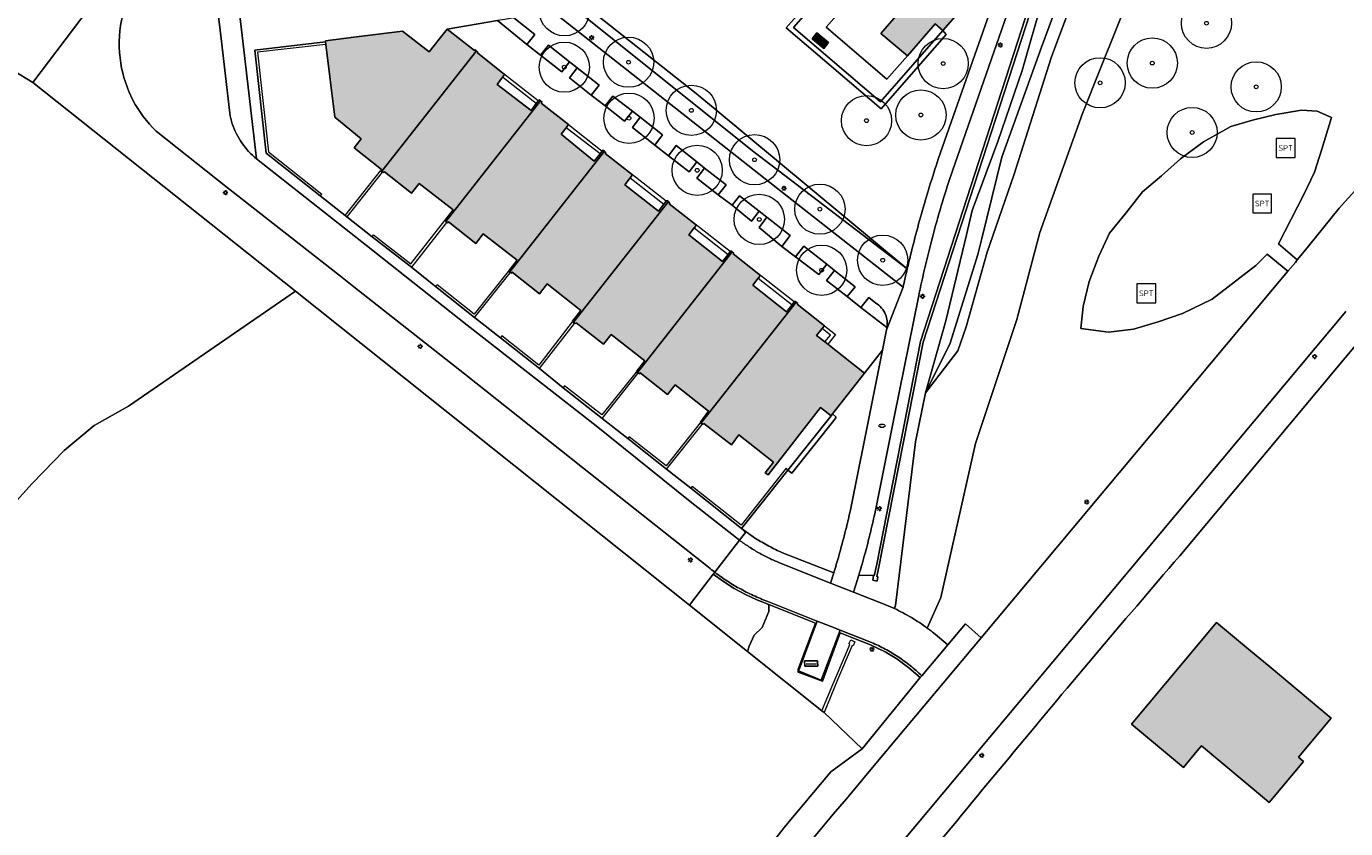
# Model space of a CAD drawing. Header units: metres. Extents: x 187482 to 189800, y 333582 to 335019.
# Tile 152 of 256: x 188946 to 189077, y 333700 to 333780. Entities that reach past the tile are written whole.
import ezdxf
from ezdxf.enums import TextEntityAlignment as Align

# ---------------------------------------------------------------- set-up
doc = ezdxf.new("R2010")
doc.units = ezdxf.units.M
doc.layers.get('0').update_dxf_attribs({"color": 252, "lineweight": 18})
for name, color, linetype, lineweight in [('B-WE-GR-BEPLANTING_CULTUUR_BODEMBEDEKKER-GV', 252, 'Continuous', 18), ('B-WE-GR-BEPLANTING_CULTUUR_BOSPLANTSOEN-GV', 252, 'Continuous', 18), ('B-WE-GR-BEPLANTING_CULTUUR_HEESTERS-GV', 252, 'Continuous', 18), ('B-WE-GR-BOOM-S', 252, 'Continuous', 18), ('B-WE-GR-BOS_LOOF-GV', 252, 'Continuous', 18), ('B-WE-IE-MEUBILAIR-S', 252, 'Continuous', 18), ('B-WE-IE-MEUBILAIR_WEGMEUBILAIR-S', 252, 'Continuous', 18), ('B-WE-IE-TERREINAFSCHEIDING_KUNSTMATIG_HEKWERK-G', 252, 'IE-TERREINAFSCHEIDING_KUNSTMATIG-SO', 18), ('B-WE-IE-TERREINAFSCHEIDING_KUNSTMATIG_MUUR-G', 252, 'IE-TERREINAFSCHEIDING_KUNSTMATIG-SO', 18), ('B-WE-IE-TERREINAFSCHEIDING_KUNSTMATIG_MUUR-GV', 252, 'Continuous', 18), ('B-WE-OG-BEBOUWING-GV', 252, 'Continuous', 18), ('B-WE-OG-TERREIN_BEGROEID-GV', 252, 'Continuous', 18), ('B-WE-OG-TERREIN_ERF-GV', 252, 'Continuous', 18), ('B-WE-VH-GESLOTENVERHARDING_ASFALT-GV', 252, 'Continuous', 18), ('B-WE-VH-HALFVERHARDING-GV', 252, 'Continuous', 18), ('B-WE-VH-OPENVERHARDING_BETONSTRAATSTEEN-GV', 252, 'Continuous', 18), ('B-WE-VH-OPENVERHARDING_SIERBESTRATING-GV', 252, 'Continuous', 18), ('B-WE-VH-OPENVERHARDING_STRAATBAKSTEEN-GV', 252, 'Continuous', 18), ('B-WE-VH-OPENVERHARDING_TEGEL-GV', 252, 'Continuous', 18)]:
    doc.layers.add(name, color=color, linetype=linetype, lineweight=lineweight)
doc.layers.add('B-WE-OG-BEBOUWING-V', color=7, linetype='Continuous', lineweight=18, true_color=0xf0f0f0)
doc.styles.add('NLCS-ISO', font='NLCS-ISO.ttf')
doc.linetypes.add('IE-TERREINAFSCHEIDING_KUNSTMATIG-SO', pattern='A,4,[82,NLCS.SHX,S=0.75,R=90,X=0,Y=0],4,-2', length=10)

# ---------------------------------------------------------------- blocks, each defined once
blk = doc.blocks.new('SIE-MEUBILAIR_PAAL_LICHTMAST-SO')
for points in [[(-0.62, 0), (-1, 0)], [(-0.71, 0.71), (-0.44, 0.44)], [(0, 1), (0, 0.62)], [(0.44, 0.44), (0.71, 0.71)], [(1, 0), (0.62, 0)], [(-0.71, -0.71), (-0.44, -0.44)], [(0, -0.62), (0, -1)], [(0.44, -0.44), (0.71, -0.71)]]:
    blk.add_lwpolyline(points)
blk.add_circle((0, 0), 0.5)
blk = doc.blocks.new('SIE-MEUBILAIR_PUT_BRANDKRAAN-SO')
blk.add_ellipse((0, 0), major_axis=(1.25, 0), ratio=0.54)
at = {"style": 'NLCS-ISO'}
blk.add_text('bk', height=0.75, dxfattribs=at).set_placement((0.03, 0), align=Align.MIDDLE_CENTER)
blk = doc.blocks.new('SIE-WEG_SPEELTOESTEL-SO')
at = {"flags": 128}
blk.add_lwpolyline([(-3.75, -3.75), (3.75, -3.75), (3.75, 3.75), (-3.75, 3.75)], close=True, dxfattribs=at)
at = {"style": 'NLCS-ISO'}
blk.add_text('SPT', height=2.25, dxfattribs=at).set_placement((0, 0), align=Align.MIDDLE_CENTER)
blk = doc.blocks.new('SGR-BOOM_GBKN-SO')
at = {"color": 0, "linetype": 'ByBlock', "lineweight": 18}
for radius in [2, 0.15]:
    blk.add_circle((0, 0), radius, dxfattribs=at)

msp = doc.modelspace()

# ---------------------------------------------------------------- hatches: boundary and pattern name
at = {"layer": 'B-WE-OG-BEBOUWING-V'}
h = msp.add_hatch(color=256, dxfattribs=at)
h.dxf.hatch_style = 1
h.paths.add_polyline_path([(189036.942, 333779.212), (189042.499, 333785.566), (189038.379, 333789.117), (189038.305, 333789.033), (189038.047, 333788.74), (189032.858, 333782.843), (189032.793, 333782.769), (189033.548, 333782.128), (189030.78, 333778.923), (189033.409, 333776.677), (189036.187, 333779.853)], flags=17)
h = msp.add_hatch(color=256, dxfattribs=at)
h.dxf.hatch_style = 1
h.paths.add_polyline_path([(188981.1, 333765.208), (188990.507, 333777.194), (188990.378, 333777.306), (188990.306, 333777.223), (188987.583, 333779.344), (188986.797, 333778.346), (188985.811, 333777.093), (188983.166, 333779.147), (188978.307, 333778.544), (188975.479, 333778.187), (188975.494, 333778.068), (188975.525, 333777.821), (188976.42, 333770.586), (188979.033, 333768.425), (188978.353, 333767.516), (188981.072, 333765.376), (188981.001, 333765.286)], flags=17)
h = msp.add_hatch(color=256, dxfattribs=at)
h.dxf.hatch_style = 1
h.paths.add_polyline_path([(189025.556, 333778.008), (189024.399, 333778.989), (189023.921, 333778.374), (189025.088, 333777.397)], flags=17)
h = msp.add_hatch(color=256, dxfattribs=at)
h.dxf.hatch_style = 1
h.paths.add_polyline_path([(188996.671, 333772.214), (188996.459, 333771.923), (188995.953, 333771.228), (188992.56, 333773.82), (188993.106, 333774.57), (188993.301, 333774.838), (188990.608, 333776.974), (188990.666, 333777.056), (188990.507, 333777.194), (188981.1, 333765.208), (188981.282, 333765.065), (188981.35, 333765.147), (188984.063, 333763.01), (188984.819, 333763.988), (188988.204, 333761.348), (188987.375, 333760.278), (188987.468, 333760.205), (188996.881, 333772.199), (188996.742, 333772.312)], flags=17)
h = msp.add_hatch(color=256, dxfattribs=at)
h.dxf.hatch_style = 1
h.paths.add_polyline_path([(188993.832, 333755.192), (189003.249, 333767.179), (189003.106, 333767.294), (189003.035, 333767.205), (189002.822, 333766.938), (189002.237, 333766.206), (188998.94, 333768.899), (188999.429, 333769.511), (188999.692, 333769.841), (188996.971, 333771.984), (188997.038, 333772.072), (188996.881, 333772.199), (188987.468, 333760.205), (188987.649, 333760.065), (188987.717, 333760.147), (188990.441, 333758.001), (188991.178, 333758.954), (188994.56, 333756.336), (188993.732, 333755.27)], flags=17)
h = msp.add_hatch(color=256, dxfattribs=at)
h.dxf.hatch_style = 1
h.paths.add_polyline_path([(189009.403, 333762.2), (189009.178, 333761.911), (189008.642, 333761.223), (189005.289, 333763.857), (189005.828, 333764.547), (189006.049, 333764.831), (189003.332, 333766.969), (189003.4, 333767.058), (189003.249, 333767.179), (188993.832, 333755.192), (188994.009, 333755.053), (188994.077, 333755.135), (188996.786, 333752.985), (188997.55, 333753.973), (189000.919, 333751.326), (189000.087, 333750.259), (189000.185, 333750.18), (189009.618, 333762.174), (189009.473, 333762.29)], flags=17)
h = msp.add_hatch(color=256, dxfattribs=at)
h.dxf.hatch_style = 1
h.paths.add_polyline_path([(189006.551, 333745.175), (189015.982, 333757.163), (189015.838, 333757.273), (189015.778, 333757.196), (189015.563, 333756.92), (189015.011, 333756.21), (189011.639, 333758.85), (189012.187, 333759.548), (189012.407, 333759.829), (189009.699, 333761.965), (189009.767, 333762.054), (189009.618, 333762.174), (189000.185, 333750.18), (189000.366, 333750.036), (189000.434, 333750.118), (189003.165, 333747.985), (189003.91, 333748.949), (189007.283, 333746.31), (189006.46, 333745.246)], flags=17)
h = msp.add_hatch(color=256, dxfattribs=at)
h.dxf.hatch_style = 1
h.paths.add_polyline_path([(189012.896, 333740.153), (189022.351, 333752.156), (189022.211, 333752.264), (189022.149, 333752.185), (189021.932, 333751.911), (189021.369, 333751.198), (189018.013, 333753.843), (189018.553, 333754.538), (189018.776, 333754.825), (189016.065, 333756.958), (189016.133, 333757.047), (189015.982, 333757.163), (189006.551, 333745.175), (189006.736, 333745.03), (189006.804, 333745.112), (189009.536, 333742.963), (189010.295, 333743.945), (189013.627, 333741.317), (189012.82, 333740.212)], flags=17)
h = msp.add_hatch(color=256, dxfattribs=at)
h.dxf.hatch_style = 1
h.paths.add_polyline_path([(189012.896, 333740.153), (189013.079, 333740.01), (189013.147, 333740.092), (189015.887, 333737.962), (189016.64, 333738.948), (189020.066, 333736.23), (189019.261, 333735.165), (189019.546, 333734.967), (189024.766, 333741.668), (189025.812, 333740.847), (189025.971, 333741.05), (189029.146, 333745.095), (189025.485, 333747.968), (189025.187, 333748.201), (189024.367, 333748.845), (189024.931, 333749.539), (189025.15, 333749.809), (189022.438, 333751.949), (189022.506, 333752.038), (189022.351, 333752.156)], flags=17)
h = msp.add_hatch(color=256, dxfattribs=at)
h.dxf.hatch_style = 1
h.paths.add_polyline_path([(189069.411, 333715.916), (189067.569, 333717.454), (189064.191, 333720.274), (189055.731, 333710.142), (189060.89, 333705.833), (189062.267, 333707.502), (189062.677, 333707.999), (189068.942, 333702.769), (189069.413, 333702.373), (189072.837, 333706.442), (189072.334, 333706.865), (189075.603, 333710.747)], flags=17)

# ---------------------------------------------------------------- linework, layer by layer
at = {"layer": 'B-WE-GR-BEPLANTING_CULTUUR_BODEMBEDEKKER-GV', "flags": 128}
for points in [[(189030.022, 333724.942), (189030.11, 333724.928), (189030.358, 333726.071), (189034.725, 333748.249), (189049.388, 333793.529), (189048.719, 333793.757), (189045.376, 333786.703), (189041.503, 333775.627), (189037.89, 333765.239)], [(189034.511, 333752.667), (189032.115, 333740.885), (189030.159, 333731.093)], [(189014.231, 333725.281), (189014.077, 333725.081), (189015.107, 333724.347), (189016.177, 333723.676), (189017.285, 333723.07), (189018.428, 333722.532), (189019.602, 333722.065), (189024.251, 333720.222), (189022.523, 333715.632), (189022.537, 333715.334), (189024.953, 333714.444), (189026.719, 333719.245), (189027.873, 333718.788), (189029.746, 333718.048), (189031.182, 333717.351), (189032.348, 333716.648), (189033.565, 333715.762), (189034.677, 333714.787), (189034.835, 333714.981)], [(189028.578, 333724.988), (189030.022, 333724.942)], [(189029.838, 333718.28), (189026.734, 333719.508), (189024.829, 333714.55), (189022.57, 333715.455), (189022.621, 333715.592), (189024.427, 333720.422), (189024.339, 333720.456), (189019.694, 333722.297)]]:
    msp.add_lwpolyline(points, dxfattribs=at)
at = {"layer": 'B-WE-GR-BEPLANTING_CULTUUR_BODEMBEDEKKER-GV'}
for points in [[(189037.89, 333765.239, 0.0080606), (189036.899, 333762.137)], [(189036.899, 333762.137, 0.0076777), (189036.005, 333759.006)], [(189036.005, 333759.006, 0.007596), (189035.209, 333755.848)], [(189035.209, 333755.848, 0.0081271), (189034.511, 333752.667)], [(189030.159, 333731.093, -0.0061179), (189029.701, 333729.124)], [(189029.701, 333729.124, -0.006241), (189029.197, 333727.166)], [(189029.197, 333727.166, -0.0036411), (189028.895, 333726.075)], [(189028.895, 333726.075, -0.0027908), (189028.578, 333724.988)], [(189015.508, 333724.382, -0.019356), (189014.231, 333725.281)], [(189016.85, 333723.582, -0.0188827), (189015.508, 333724.382)], [(189018.248, 333722.886, -0.0188993), (189016.85, 333723.582)], [(189019.694, 333722.297, -0.0189143), (189018.248, 333722.886)], [(189031.194, 333717.628, 0.0231995), (189029.838, 333718.28)], [(189032.486, 333716.857, 0.0226823), (189031.194, 333717.628)], [(189033.703, 333715.972, 0.0219378), (189032.486, 333716.857)], [(189034.835, 333714.981, 0.0221347), (189033.703, 333715.972)]]:
    msp.add_lwpolyline(points, format="xyb", dxfattribs=at)
at = {"layer": 'B-WE-GR-BEPLANTING_CULTUUR_BOSPLANTSOEN-GV', "flags": 128}
for points in [[(189035.394, 333719.715), (189036.75, 333722.759), (189040.185, 333738.099), (189044.304, 333750.449), (189046.58, 333759.106), (189050.836, 333770.929), (189052.678, 333775.534), (189059.1, 333791.593), (189067.211, 333812.829), (189071.139, 333823.718), (189073.377, 333841.481), (189074.716, 333858.158)], [(189065.491, 333845.812), (189064.573, 333844.54), (189064.341, 333842.541), (189064.589, 333840.389), (189064.722, 333837.367), (189065.236, 333834.651), (189065.138, 333832.768), (189064.567, 333830.46), (189062.518, 333823.132), (189057.645, 333810.88), (189055.102, 333805.2), (189053.523, 333800.577), (189051.011, 333791.536), (189046.926, 333782.549), (189044.841, 333775.217), (189042.412, 333768.166), (189039.868, 333761.283), (189039.292, 333758.867), (189037.252, 333750.317), (189035.227, 333743.14), (189034.21, 333738.266), (189032.229, 333721.951), (189032.133, 333721.656)], [(189032.133, 333721.656), (189032.229, 333721.951), (189034.21, 333738.266), (189035.227, 333743.14), (189037.252, 333750.317), (189039.292, 333758.867), (189039.868, 333761.283), (189042.412, 333768.166), (189044.841, 333775.217), (189046.926, 333782.549), (189051.011, 333791.536), (189053.523, 333800.577), (189055.102, 333805.2), (189057.645, 333810.88), (189062.518, 333823.132), (189064.567, 333830.46), (189065.138, 333832.768), (189065.236, 333834.651), (189064.722, 333837.367), (189064.589, 333840.389), (189064.341, 333842.541), (189064.573, 333844.54), (189065.491, 333845.812)], [(189050.27, 333795.3), (189034.966, 333748.186), (189030.564, 333725.831), (189030.365, 333724.854), (189030.476, 333724.837), (189030.39, 333724.402), (189029.958, 333724.492), (189030.022, 333724.942), (189028.578, 333724.988), (189028.514, 333724.775), (189028.449, 333724.562), (189028.384, 333724.35), (189028.319, 333724.137), (189028.253, 333723.925), (189028.186, 333723.713), (189028.119, 333723.501), (189028.051, 333723.289), (189030.822, 333722.212), (189030.988, 333722.148), (189031.154, 333722.082)], [(189051.333, 333789.926), (189046.748, 333777.56), (189042.796, 333766.595), (189040.805, 333758.506), (189040.412, 333756.907), (189037.671, 333748.068), (189035.227, 333743.14), (189038.441, 333747.333), (189039.251, 333749.694), (189041.35, 333757.149), (189044.005, 333764.814), (189047.766, 333776.574), (189048.062, 333777.38), (189050.362, 333783.633)], [(189050.362, 333783.633), (189048.062, 333777.38), (189047.766, 333776.574), (189044.005, 333764.814), (189041.35, 333757.149), (189039.251, 333749.694), (189038.441, 333747.333), (189035.227, 333743.14), (189037.671, 333748.068), (189040.412, 333756.907), (189040.805, 333758.506), (189042.796, 333766.595), (189046.748, 333777.56), (189051.333, 333789.926)]]:
    msp.add_lwpolyline(points, dxfattribs=at)
at = {"layer": 'B-WE-GR-BEPLANTING_CULTUUR_BOSPLANTSOEN-GV'}
for points in [[(189031.154, 333722.082, -0.0062649), (189031.483, 333721.946)], [(189031.483, 333721.946, -0.0074028), (189031.809, 333721.804)], [(189031.809, 333721.804, -0.0074402), (189032.133, 333721.656)], [(189032.133, 333721.656, -0.0117591), (189032.984, 333721.232)], [(189032.984, 333721.232, -0.0122693), (189033.812, 333720.766)], [(189033.812, 333720.766, -0.0122732), (189034.616, 333720.26)], [(189034.616, 333720.26, -0.0113841), (189035.394, 333719.715)]]:
    msp.add_lwpolyline(points, format="xyb", dxfattribs=at)
at = {"layer": 'B-WE-GR-BEPLANTING_CULTUUR_HEESTERS-GV', "flags": 128}
msp.add_lwpolyline([(189023.199, 333812.344), (189014.073, 333801.123), (189006.116, 333791.034), (188999.375, 333782.113), (189018.002, 333767.239), (189033.391, 333755.472), (189014.279, 333771.366), (189012.222, 333773.077), (189000.691, 333782.153), (189004.342, 333786.845), (189008.467, 333792.147), (189017.849, 333803.867), (189020.076, 333806.748), (189022.898, 333810.399)], dxfattribs=at)
for points in [[(189034.086, 333793.538), (189033.997, 333793.646), (189033.907, 333793.754), (189021.352, 333779.456), (189030.796, 333771.42), (189037.253, 333778.808), (189036.942, 333779.212), (189030.744, 333772.121), (189022.063, 333779.508), (189029.384, 333787.845), (189034, 333793.102), (189034.614, 333792.592), (189034.722, 333792.861)], [(189025.971, 333741.05), (189025.812, 333740.847), (189021.524, 333735.439), (189021.916, 333735.128), (189026.204, 333740.536), (189026.319, 333740.714)], [(189014.077, 333725.081), (189011.907, 333722.261), (189011.708, 333722.002), (189017.5, 333717.385), (189017.655, 333717.925), (189018.151, 333719.018), (189018.946, 333719.779), (189019.608, 333721.368), (189019.602, 333722.065), (189018.428, 333722.532), (189017.285, 333723.07), (189016.177, 333723.676), (189015.107, 333724.347)]]:
    msp.add_lwpolyline(points, close=True, dxfattribs=at)
at = {"layer": 'B-WE-GR-BOS_LOOF-GV', "flags": 128}
msp.add_lwpolyline([(188943.804, 333731.369), (188946.295, 333734.114), (188949.487, 333737.41), (188952.444, 333739.874), (188955.879, 333741.816), (188972.5, 333753.252), (188946.346, 333774.016), (188942.406, 333776.428)], dxfattribs=at)
at = {"layer": 'B-WE-IE-TERREINAFSCHEIDING_KUNSTMATIG_HEKWERK-G', "ltscale": 0.2, "flags": 128}
for points in [[(189014.231, 333725.281), (189016.691, 333728.473)], [(189016.691, 333728.473), (189017.284, 333729.242)], [(189011.907, 333722.261), (189014.077, 333725.081)], [(189014.077, 333725.081), (189014.231, 333725.281)]]:
    msp.add_lwpolyline(points, dxfattribs=at)
at = {"layer": 'B-WE-IE-TERREINAFSCHEIDING_KUNSTMATIG_MUUR-G', "ltscale": 0.2, "flags": 128}
for points in [[(188946.346, 333774.016), (188975.942, 333813.123), (188994.114, 333837.488)], [(189050.27, 333795.3), (189034.966, 333748.186), (189030.564, 333725.831)], [(189030.358, 333726.071), (189034.725, 333748.249), (189049.388, 333793.529)], [(188974.959, 333762.762), (188969.585, 333767.008), (188968.452, 333777.257), (188975.494, 333778.068)], [(188975.525, 333777.821), (188968.722, 333777.059), (188969.811, 333767.141), (188975.118, 333762.917), (188974.959, 333762.762)], [(188972.5, 333753.252), (188946.346, 333774.016)], [(188996.459, 333771.923), (188993.106, 333774.57)], [(188996.671, 333772.214), (188993.301, 333774.838)], [(189002.822, 333766.938), (188999.429, 333769.511)], [(188999.692, 333769.841), (189003.035, 333767.205)], [(188977.439, 333760.794), (188980.954, 333765.232), (188981.133, 333765.092), (188977.612, 333760.66)], [(189009.403, 333762.2), (189006.049, 333764.831)], [(189005.828, 333764.547), (189009.178, 333761.911)], [(188977.439, 333760.794), (188977.612, 333760.66)], [(188980.139, 333758.679), (188980.269, 333758.873), (188983.981, 333755.976), (188987.375, 333760.278)], [(188987.375, 333760.278), (188987.529, 333760.094), (188984.035, 333755.649)], [(189012.187, 333759.548), (189015.563, 333756.92)], [(189015.778, 333757.196), (189012.407, 333759.829)], [(188984.035, 333755.649), (188980.139, 333758.679)], [(188990.32, 333750.643), (188993.854, 333755.073), (188993.673, 333755.225), (188990.292, 333750.974), (188986.597, 333753.896), (188986.446, 333753.719)], [(189018.553, 333754.538), (189021.932, 333751.911)], [(189022.149, 333752.185), (189018.776, 333754.825)], [(189011.708, 333722.002), (188972.5, 333753.252)], [(188990.32, 333750.643), (188986.446, 333753.719)], [(188996.774, 333745.563), (189000.259, 333750.042), (189000.048, 333750.203), (188996.718, 333745.904), (188993.038, 333748.806), (188992.903, 333748.621)], [(189025.187, 333748.201), (189025.74, 333748.886), (189024.931, 333749.539)], [(189025.15, 333749.809), (189026.245, 333748.933), (189025.485, 333747.968)], [(188996.774, 333745.563), (188992.903, 333748.621)], [(189003.032, 333740.595), (189006.578, 333745.057), (189006.412, 333745.187), (189003.002, 333740.935), (188999.285, 333743.836), (188999.15, 333743.648)], [(189003.032, 333740.595), (188999.15, 333743.648)], [(189009.445, 333735.539), (189012.966, 333739.986), (189012.766, 333740.139), (189009.406, 333735.874), (189005.714, 333738.766), (189005.593, 333738.576)], [(189009.445, 333735.539), (189005.593, 333738.576)], [(189021.524, 333735.439), (189021.336, 333735.622), (189016.87, 333729.972), (189012.002, 333733.818), (189011.85, 333733.647)], [(189016.909, 333729.629), (189021.524, 333735.439)], [(189011.85, 333733.647), (189016.909, 333729.629)], [(189030.022, 333724.942), (189029.958, 333724.492), (189030.39, 333724.402), (189030.476, 333724.837), (189030.365, 333724.854), (189030.564, 333725.831)], [(189030.358, 333726.071), (189030.11, 333724.928), (189030.022, 333724.942)], [(189017.5, 333717.385), (189011.708, 333722.002)], [(189024.909, 333711.48), (189026, 333714.107), (189027.435, 333717.525), (189027.672, 333718.097), (189027.593, 333718.147), (189027.767, 333718.548), (189028.194, 333718.359), (189028.016, 333717.955), (189027.902, 333717.998), (189026.467, 333714.58), (189025.112, 333711.318)], [(189024.909, 333711.48), (189017.5, 333717.385)], [(189023.318, 333716.146), (189024.373, 333716.163)], [(189025.112, 333711.318), (189024.909, 333711.48)]]:
    msp.add_lwpolyline(points, dxfattribs=at)
at = {"layer": 'B-WE-IE-TERREINAFSCHEIDING_KUNSTMATIG_MUUR-GV', "flags": 128}
msp.add_lwpolyline([(189049.388, 333793.529), (189034.725, 333748.249), (189030.358, 333726.071), (189030.11, 333724.928), (189030.022, 333724.942), (189029.958, 333724.492), (189030.39, 333724.402), (189030.476, 333724.837), (189030.365, 333724.854), (189030.564, 333725.831), (189034.966, 333748.186), (189050.27, 333795.3), (189048.658, 333795.905), (189048.559, 333795.713), (189049.929, 333795.199)], close=True, dxfattribs=at)
at = {"layer": 'B-WE-OG-BEBOUWING-GV', "flags": 128}
for points in [[(189036.942, 333779.212), (189042.499, 333785.566), (189038.379, 333789.117), (189038.305, 333789.033), (189038.047, 333788.74), (189032.858, 333782.843), (189032.793, 333782.769), (189033.548, 333782.128), (189030.78, 333778.923), (189033.409, 333776.677), (189036.187, 333779.853)], [(188981.1, 333765.208), (188990.507, 333777.194), (188990.378, 333777.306), (188990.306, 333777.223), (188987.583, 333779.344), (188986.797, 333778.346), (188985.811, 333777.093), (188983.166, 333779.147), (188978.307, 333778.544), (188975.479, 333778.187), (188975.494, 333778.068), (188975.525, 333777.821), (188976.42, 333770.586), (188979.033, 333768.425), (188978.353, 333767.516), (188981.072, 333765.376), (188981.001, 333765.286)], [(189025.556, 333778.008), (189024.399, 333778.989), (189023.921, 333778.374), (189025.088, 333777.397)], [(188996.671, 333772.214), (188996.459, 333771.923), (188995.953, 333771.228), (188992.56, 333773.82), (188993.106, 333774.57), (188993.301, 333774.838), (188990.608, 333776.974), (188990.666, 333777.056), (188990.507, 333777.194), (188981.1, 333765.208), (188981.282, 333765.065), (188981.35, 333765.147), (188984.063, 333763.01), (188984.819, 333763.988), (188988.204, 333761.348), (188987.375, 333760.278), (188987.468, 333760.205), (188996.881, 333772.199), (188996.742, 333772.312)], [(188993.832, 333755.192), (189003.249, 333767.179), (189003.106, 333767.294), (189003.035, 333767.205), (189002.822, 333766.938), (189002.237, 333766.206), (188998.94, 333768.899), (188999.429, 333769.511), (188999.692, 333769.841), (188996.971, 333771.984), (188997.038, 333772.072), (188996.881, 333772.199), (188987.468, 333760.205), (188987.649, 333760.065), (188987.717, 333760.147), (188990.441, 333758.001), (188991.178, 333758.954), (188994.56, 333756.336), (188993.732, 333755.27)], [(189009.403, 333762.2), (189009.178, 333761.911), (189008.642, 333761.223), (189005.289, 333763.857), (189005.828, 333764.547), (189006.049, 333764.831), (189003.332, 333766.969), (189003.4, 333767.058), (189003.249, 333767.179), (188993.832, 333755.192), (188994.009, 333755.053), (188994.077, 333755.135), (188996.786, 333752.985), (188997.55, 333753.973), (189000.919, 333751.326), (189000.087, 333750.259), (189000.185, 333750.18), (189009.618, 333762.174), (189009.473, 333762.29)], [(189006.551, 333745.175), (189015.982, 333757.163), (189015.838, 333757.273), (189015.778, 333757.196), (189015.563, 333756.92), (189015.011, 333756.21), (189011.639, 333758.85), (189012.187, 333759.548), (189012.407, 333759.829), (189009.699, 333761.965), (189009.767, 333762.054), (189009.618, 333762.174), (189000.185, 333750.18), (189000.366, 333750.036), (189000.434, 333750.118), (189003.165, 333747.985), (189003.91, 333748.949), (189007.283, 333746.31), (189006.46, 333745.246)], [(189012.896, 333740.153), (189022.351, 333752.156), (189022.211, 333752.264), (189022.149, 333752.185), (189021.932, 333751.911), (189021.369, 333751.198), (189018.013, 333753.843), (189018.553, 333754.538), (189018.776, 333754.825), (189016.065, 333756.958), (189016.133, 333757.047), (189015.982, 333757.163), (189006.551, 333745.175), (189006.736, 333745.03), (189006.804, 333745.112), (189009.536, 333742.963), (189010.295, 333743.945), (189013.627, 333741.317), (189012.82, 333740.212)], [(189012.896, 333740.153), (189013.079, 333740.01), (189013.147, 333740.092), (189015.887, 333737.962), (189016.64, 333738.948), (189020.066, 333736.23), (189019.261, 333735.165), (189019.546, 333734.967), (189024.766, 333741.668), (189025.812, 333740.847), (189025.971, 333741.05), (189029.146, 333745.095), (189025.485, 333747.968), (189025.187, 333748.201), (189024.367, 333748.845), (189024.931, 333749.539), (189025.15, 333749.809), (189022.438, 333751.949), (189022.506, 333752.038), (189022.351, 333752.156)], [(189069.411, 333715.916), (189067.569, 333717.454), (189064.191, 333720.274), (189055.731, 333710.142), (189060.89, 333705.833), (189062.267, 333707.502), (189062.677, 333707.999), (189068.942, 333702.769), (189069.413, 333702.373), (189072.837, 333706.442), (189072.334, 333706.865), (189075.603, 333710.747)]]:
    msp.add_lwpolyline(points, close=True, dxfattribs=at)
at = {"layer": 'B-WE-OG-TERREIN_BEGROEID-GV', "flags": 128}
for points in [[(189074.716, 333858.158), (189073.377, 333841.481), (189071.139, 333823.718), (189067.211, 333812.829), (189059.1, 333791.593), (189052.678, 333775.534), (189050.836, 333770.929), (189046.58, 333759.106), (189044.304, 333750.449), (189040.185, 333738.099), (189036.75, 333722.759), (189035.394, 333719.715), (189035.47, 333719.659), (189035.546, 333719.602), (189035.622, 333719.545), (189035.697, 333719.488), (189035.772, 333719.43), (189035.847, 333719.372), (189035.921, 333719.313), (189035.995, 333719.254), (189037.436, 333718.057)], [(188998.637, 333780.65), (189007.053, 333774.051), (189021.448, 333762.706), (189032.977, 333753.643), (189033.027, 333753.872), (189033.078, 333754.101), (189033.129, 333754.329), (189033.18, 333754.558), (189033.232, 333754.787), (189033.285, 333755.015), (189033.338, 333755.244), (189033.391, 333755.472), (189018.002, 333767.239), (188999.375, 333782.113), (189006.116, 333791.034), (189014.073, 333801.123), (189023.199, 333812.344)], [(189022.898, 333810.399), (189020.076, 333806.748), (189017.849, 333803.867), (189008.467, 333792.147), (189004.342, 333786.845), (189000.691, 333782.153), (189012.222, 333773.077), (189014.279, 333771.366), (189033.391, 333755.472)], [(189036.059, 333791.49), (189038.495, 333789.272), (189038.379, 333789.117), (189042.499, 333785.566), (189036.942, 333779.212), (189037.253, 333778.808), (189030.796, 333771.42), (189021.352, 333779.456), (189033.907, 333793.754)], [(189036.487, 333766.399), (189040.109, 333776.794), (189043.358, 333786.038)], [(189037.436, 333718.057), (189039.19, 333720.136), (189040.751, 333718.746), (189071.294, 333755.248), (189069.223, 333756.949), (189068.082, 333755.816), (189063.748, 333752.446), (189060.787, 333751.029), (189058.384, 333750.192), (189055.904, 333749.464), (189053.424, 333749.185), (189050.686, 333749.55), (189050.901, 333751.74), (189051.501, 333754.23), (189052.467, 333756.741), (189053.54, 333759.016), (189055.149, 333761.012), (189056.801, 333763.137), (189058.689, 333764.726), (189060.599, 333766.443), (189062.884, 333768.112), (189065.609, 333769.636), (189067.754, 333770.28), (189070.093, 333770.838), (189072.632, 333771.267), (189074.191, 333771.181), (189075.629, 333770.537), (189074.648, 333767.396), (189073.933, 333765.109), (189072.861, 333762.872), (189070.35, 333757.959), (189072.221, 333756.362), (189072.413, 333756.599), (189073.335, 333757.735), (189076.399, 333761.511), (189081.032, 333766.673)], [(189030.264, 333752.076), (189029.56, 333752.621), (189028.763, 333751.646), (189031.376, 333749.651)], [(189027.817, 333731.814), (189029.761, 333741.583), (189030.919, 333747.382), (189029.146, 333745.095), (189025.971, 333741.05), (189026.319, 333740.714), (189026.204, 333740.536), (189021.916, 333735.128), (189021.524, 333735.439), (189016.909, 333729.629), (189018.295, 333728.649)], [(189020.961, 333727.215), (189026.089, 333725.235)]]:
    msp.add_lwpolyline(points, dxfattribs=at)
for points in [[(188995.521, 333777.822), (188996.312, 333778.81), (188994.229, 333780.457), (188993.35, 333780.31), (188992.623, 333780.188)], [(188999.774, 333776.089), (188997.675, 333777.745), (188996.903, 333776.76), (188999.002, 333775.101)], [(189001.946, 333772.776), (189002.732, 333773.755), (189000.543, 333775.482), (188999.782, 333774.486)], [(189006.031, 333771.169), (189004.102, 333772.682), (189003.313, 333771.709), (189005.257, 333770.178)], [(189006.803, 333770.564), (189006.037, 333769.563), (189008.281, 333767.796), (189009.033, 333768.814)], [(189009.636, 333766.732), (189011.676, 333765.126), (189012.453, 333766.121), (189010.387, 333767.744)], [(189014.588, 333762.835), (189015.37, 333763.83), (189013.224, 333765.516), (189012.456, 333764.512)], [(189018.653, 333761.233), (189016.71, 333762.761), (189015.983, 333761.827), (189017.878, 333760.241)], [(189020.9, 333757.712), (189021.749, 333758.798), (189019.423, 333760.627), (189018.64, 333759.603)], [(189022.286, 333756.668), (189024.582, 333754.909), (189025.377, 333755.936), (189023.101, 333757.732)], [(189026.153, 333755.324), (189025.369, 333754.306), (189027.431, 333752.726), (189028.22, 333753.693)], [(189028.902, 333707.693), (189034.677, 333714.787), (189033.565, 333715.762), (189032.348, 333716.648), (189031.182, 333717.351), (189029.746, 333718.048), (189027.873, 333718.788), (189026.719, 333719.245), (189024.953, 333714.444), (189022.537, 333715.334), (189022.523, 333715.632), (189024.251, 333720.222), (189019.602, 333722.065), (189019.608, 333721.368), (189018.946, 333719.779), (189018.151, 333719.018), (189017.655, 333717.925), (189017.5, 333717.385), (189024.909, 333711.48), (189025.112, 333711.318)]]:
    msp.add_lwpolyline(points, close=True, dxfattribs=at)
at = {"layer": 'B-WE-OG-TERREIN_BEGROEID-GV'}
for points in [[(189035.619, 333763.695, -0.0057949), (189036.487, 333766.399)], [(189034.813, 333760.971, -0.0058004), (189035.619, 333763.695)], [(189034.07, 333758.23, -0.0053742), (189034.813, 333760.971)], [(189033.391, 333755.472, -0.0054646), (189034.07, 333758.23)], [(189030.844, 333751.577, 0.0806627), (189030.264, 333752.076)], [(189031.237, 333750.92, 0.0801982), (189030.844, 333751.577)], [(189031.393, 333750.295, 0.0673943), (189031.237, 333750.92)], [(189031.376, 333749.651, 0.0668057), (189031.393, 333750.295)], [(189027.435, 333730.156, 0.0048458), (189027.817, 333731.814)], [(189027.02, 333728.507, 0.0052763), (189027.435, 333730.156)], [(189018.295, 333728.649, 0.0077025), (189018.942, 333728.256)], [(189018.942, 333728.256, 0.008846), (189019.603, 333727.886)], [(189026.571, 333726.866, 0.0055678), (189027.02, 333728.507)], [(189019.603, 333727.886, 0.0100325), (189020.276, 333727.539)], [(189020.276, 333727.539, 0.0088506), (189020.961, 333727.215)], [(189026.089, 333725.235, 0.0050109), (189026.571, 333726.866)]]:
    msp.add_lwpolyline(points, format="xyb", dxfattribs=at)
at = {"layer": 'B-WE-OG-TERREIN_ERF-GV', "flags": 128}
for points in [[(188942.406, 333776.428), (188946.346, 333774.016), (188975.942, 333813.123), (188994.114, 333837.488), (189000, 333843.054), (189017.109, 333859.231)], [(188956.775, 333784.174), (188968.628, 333799.852), (188982.549, 333818.206), (188995.907, 333835.724), (188996.042, 333835.871), (188994.114, 333837.488), (188975.942, 333813.123), (188946.346, 333774.016), (188972.5, 333753.252), (189011.708, 333722.002), (189011.907, 333722.261), (189014.077, 333725.081), (189014.231, 333725.281)], [(188968.612, 333766.419), (188967.179, 333778.701), (188965.785, 333790.488)], [(188965.785, 333790.488), (188967.179, 333778.701), (188968.612, 333766.419), (188979.566, 333757.806), (188989.588, 333749.877), (189002.421, 333739.857), (189011.78, 333732.33), (189016.407, 333728.692), (189016.549, 333728.582), (189016.691, 333728.473), (189017.284, 333729.242), (189016.909, 333729.629), (189011.85, 333733.647), (189009.445, 333735.539), (189005.593, 333738.576), (189003.032, 333740.595), (188999.15, 333743.648), (188996.774, 333745.563), (188992.903, 333748.621), (188990.32, 333750.643), (188986.446, 333753.719), (188984.035, 333755.649), (188980.139, 333758.679), (188977.612, 333760.66), (188977.439, 333760.794), (188974.959, 333762.762), (188969.585, 333767.008), (188968.452, 333777.257), (188975.494, 333778.068)], [(188964.222, 333785.872), (188965.093, 333778.422), (188965.96, 333770.973)], [(188975.494, 333778.068), (188975.479, 333778.187), (188978.307, 333778.544), (188983.166, 333779.147), (188985.811, 333777.093), (188986.797, 333778.346), (188987.583, 333779.344), (188992.623, 333780.188)], [(189099.985, 333770.714), (189095.445, 333766.952), (189091.895, 333763.652), (189088.519, 333760.175), (189085.011, 333756.338), (189081.66, 333752.364), (189079.667, 333749.838), (189060.517, 333726.912)], [(189013.611, 333725.773), (189001.075, 333735.7), (188989.309, 333745.016), (188978.323, 333753.694), (188976.971, 333754.759), (188965.704, 333763.584), (188958.647, 333769.181)], [(189016.996, 333694.603), (189021.314, 333700.07), (189025.793, 333705.407), (189028.902, 333707.693), (189025.112, 333711.318), (189024.909, 333711.48), (189017.5, 333717.385), (189011.708, 333722.002), (188972.5, 333753.252), (188955.879, 333741.816), (188952.444, 333739.874), (188949.487, 333737.41), (188946.295, 333734.114), (188943.804, 333731.369)]]:
    msp.add_lwpolyline(points, dxfattribs=at)
for points in [[(189033.409, 333776.677), (189031.379, 333774.351), (189025.325, 333779.547), (189032.734, 333787.937), (189034.552, 333792.438), (189034.614, 333792.592), (189034, 333793.102), (189029.384, 333787.845), (189022.063, 333779.508), (189030.744, 333772.121), (189036.942, 333779.212), (189036.187, 333779.853)], [(189035.951, 333791.224), (189034.552, 333792.438), (189032.734, 333787.937), (189025.325, 333779.547), (189031.379, 333774.351), (189033.409, 333776.677), (189030.78, 333778.923), (189033.548, 333782.128), (189032.793, 333782.769), (189032.858, 333782.843), (189032.625, 333783.035), (189035.9, 333791.098)], [(188992.623, 333780.188), (188987.583, 333779.344), (188990.306, 333777.223), (188990.378, 333777.306), (188990.507, 333777.194), (188990.666, 333777.056), (188990.608, 333776.974), (188993.301, 333774.838), (188993.106, 333774.57), (188992.56, 333773.82), (188995.953, 333771.228), (188996.459, 333771.923), (188996.671, 333772.214), (188996.742, 333772.312), (188996.881, 333772.199), (188997.038, 333772.072), (188996.971, 333771.984), (188999.692, 333769.841), (188999.429, 333769.511), (188998.94, 333768.899), (189002.237, 333766.206), (189002.822, 333766.938), (189003.035, 333767.205), (189003.106, 333767.294), (189003.249, 333767.179), (189003.4, 333767.058), (189003.332, 333766.969), (189006.049, 333764.831), (189005.828, 333764.547), (189005.289, 333763.857), (189008.642, 333761.223), (189009.178, 333761.911), (189009.403, 333762.2), (189009.473, 333762.29), (189009.618, 333762.174), (189009.767, 333762.054), (189009.699, 333761.965), (189012.407, 333759.829), (189012.187, 333759.548), (189011.639, 333758.85), (189015.011, 333756.21), (189015.563, 333756.92), (189015.778, 333757.196), (189015.838, 333757.273), (189015.982, 333757.163), (189016.133, 333757.047), (189016.065, 333756.958), (189018.776, 333754.825), (189018.553, 333754.538), (189018.013, 333753.843), (189021.369, 333751.198), (189021.932, 333751.911), (189022.149, 333752.185), (189022.211, 333752.264), (189022.351, 333752.156), (189022.506, 333752.038), (189022.438, 333751.949), (189025.15, 333749.809), (189024.931, 333749.539), (189024.367, 333748.845), (189025.187, 333748.201), (189025.485, 333747.968), (189029.146, 333745.095), (189030.919, 333747.382), (189031.325, 333749.412), (189031.333, 333749.442), (189031.34, 333749.471), (189031.347, 333749.501), (189031.354, 333749.531), (189031.36, 333749.561), (189031.366, 333749.591), (189031.371, 333749.621), (189031.376, 333749.651), (189028.763, 333751.646), (189027.431, 333752.726), (189025.369, 333754.306), (189026.153, 333755.324), (189025.377, 333755.936), (189024.582, 333754.909), (189022.286, 333756.668), (189020.9, 333757.712), (189018.64, 333759.603), (189019.423, 333760.627), (189018.653, 333761.233), (189017.878, 333760.241), (189015.983, 333761.827), (189014.588, 333762.835), (189012.456, 333764.512), (189013.224, 333765.516), (189012.453, 333766.121), (189011.676, 333765.126), (189009.636, 333766.732), (189008.281, 333767.796), (189006.037, 333769.563), (189006.803, 333770.564), (189006.031, 333771.169), (189005.257, 333770.178), (189003.313, 333771.709), (189001.946, 333772.776), (188999.782, 333774.486), (189000.543, 333775.482), (188999.774, 333776.089), (188999.002, 333775.101), (188996.903, 333776.76), (188995.521, 333777.822)], [(189012.896, 333740.153), (189012.82, 333740.212), (189013.627, 333741.317), (189010.295, 333743.945), (189009.536, 333742.963), (189006.804, 333745.112), (189006.736, 333745.03), (189006.551, 333745.175), (189006.46, 333745.246), (189007.283, 333746.31), (189003.91, 333748.949), (189003.165, 333747.985), (189000.434, 333750.118), (189000.366, 333750.036), (189000.185, 333750.18), (189000.087, 333750.259), (189000.919, 333751.326), (188997.55, 333753.973), (188996.786, 333752.985), (188994.077, 333755.135), (188994.009, 333755.053), (188993.832, 333755.192), (188993.732, 333755.27), (188994.56, 333756.336), (188991.178, 333758.954), (188990.441, 333758.001), (188987.717, 333760.147), (188987.649, 333760.065), (188987.468, 333760.205), (188987.375, 333760.278), (188988.204, 333761.348), (188984.819, 333763.988), (188984.063, 333763.01), (188981.35, 333765.147), (188981.282, 333765.065), (188981.1, 333765.208), (188981.001, 333765.286), (188981.072, 333765.376), (188978.353, 333767.516), (188979.033, 333768.425), (188976.42, 333770.586), (188975.525, 333777.821), (188975.494, 333778.068), (188968.452, 333777.257), (188969.585, 333767.008), (188974.959, 333762.762), (188977.439, 333760.794), (188977.612, 333760.66), (188980.139, 333758.679), (188984.035, 333755.649), (188986.446, 333753.719), (188990.32, 333750.643), (188992.903, 333748.621), (188996.774, 333745.563), (188999.15, 333743.648), (189003.032, 333740.595), (189005.593, 333738.576), (189009.445, 333735.539), (189011.85, 333733.647), (189016.909, 333729.629), (189021.524, 333735.439), (189025.812, 333740.847), (189024.766, 333741.668), (189019.546, 333734.967), (189019.261, 333735.165), (189020.066, 333736.23), (189016.64, 333738.948), (189015.887, 333737.962), (189013.147, 333740.092), (189013.079, 333740.01)], [(189024.399, 333778.989), (189025.556, 333778.008), (189025.088, 333777.397), (189023.921, 333778.374)], [(189067.569, 333717.454), (189069.411, 333715.916), (189075.603, 333710.747), (189072.334, 333706.865), (189072.837, 333706.442), (189069.413, 333702.373), (189068.942, 333702.769), (189062.677, 333707.999), (189062.267, 333707.502), (189060.89, 333705.833), (189055.731, 333710.142), (189064.191, 333720.274)]]:
    msp.add_lwpolyline(points, close=True, dxfattribs=at)
at = {"layer": 'B-WE-OG-TERREIN_ERF-GV'}
for points in [[(188955.112, 333775.95, -0.1859385), (188956.775, 333784.174)], [(188958.647, 333769.181, -0.1653501), (188955.112, 333775.95)], [(188965.96, 333770.973, 0.0648378), (188966.21, 333769.925)], [(188966.21, 333769.925, 0.1364064), (188968.612, 333766.419)], [(189060.517, 333726.912, 0.0021102), (189051.977, 333716.899)], [(189014.231, 333725.281, -0.0090795), (189013.611, 333725.773)], [(189051.977, 333716.899, 0.0020527), (189043.524, 333706.812)], [(189043.524, 333706.812, 0.0021116), (189035.158, 333696.653)]]:
    msp.add_lwpolyline(points, format="xyb", dxfattribs=at)
at = {"layer": 'B-WE-VH-GESLOTENVERHARDING_ASFALT-GV', "flags": 128}
for points in [[(189081.032, 333766.673), (189076.399, 333761.511), (189073.335, 333757.735), (189072.413, 333756.599), (189072.221, 333756.362), (189072.028, 333756.125), (189071.294, 333755.248), (189040.751, 333718.746), (189030.436, 333706.422), (189027.334, 333702.716)], [(189024.934, 333688.695), (189028.625, 333693.353), (189032.443, 333697.907), (189077.054, 333751.248)]]:
    msp.add_lwpolyline(points, dxfattribs=at)
at = {"layer": 'B-WE-VH-GESLOTENVERHARDING_ASFALT-GV'}
msp.add_lwpolyline([(189027.334, 333702.716, 0.0175892), (189017.272, 333690.162)], format="xyb", dxfattribs=at)
at = {"layer": 'B-WE-VH-HALFVERHARDING-GV', "flags": 128}
msp.add_lwpolyline([(189072.221, 333756.362), (189070.35, 333757.959), (189072.861, 333762.872), (189073.933, 333765.109), (189074.648, 333767.396), (189075.629, 333770.537), (189074.191, 333771.181), (189072.632, 333771.267), (189070.093, 333770.838), (189067.754, 333770.28), (189065.609, 333769.636), (189062.884, 333768.112), (189060.599, 333766.443), (189058.689, 333764.726), (189056.801, 333763.137), (189055.149, 333761.012), (189053.54, 333759.016), (189052.467, 333756.741), (189051.501, 333754.23), (189050.901, 333751.74), (189050.686, 333749.55), (189053.424, 333749.185), (189055.904, 333749.464), (189058.384, 333750.192), (189060.787, 333751.029), (189063.748, 333752.446), (189068.082, 333755.816), (189069.223, 333756.949), (189071.294, 333755.248), (189072.028, 333756.125)], close=True, dxfattribs=at)
at = {"layer": 'B-WE-VH-OPENVERHARDING_BETONSTRAATSTEEN-GV', "flags": 128}
for points in [[(188965.96, 333770.973), (188965.093, 333778.422), (188964.222, 333785.872)], [(188958.647, 333769.181), (188965.704, 333763.584), (188976.971, 333754.759), (188978.323, 333753.694), (188989.309, 333745.016), (189001.075, 333735.7), (189013.611, 333725.773)], [(189014.231, 333725.281), (189016.691, 333728.473), (189016.549, 333728.582), (189016.407, 333728.692), (189011.78, 333732.33), (189002.421, 333739.857), (188989.588, 333749.877), (188979.566, 333757.806), (188968.612, 333766.419)]]:
    msp.add_lwpolyline(points, dxfattribs=at)
at = {"layer": 'B-WE-VH-OPENVERHARDING_BETONSTRAATSTEEN-GV'}
for points in [[(188956.775, 333784.174, 0.1859385), (188955.112, 333775.95)], [(188955.112, 333775.95, 0.1653501), (188958.647, 333769.181)], [(188966.21, 333769.925, -0.0648378), (188965.96, 333770.973)], [(188968.612, 333766.419, -0.1364064), (188966.21, 333769.925)], [(189013.611, 333725.773, 0.0090795), (189014.231, 333725.281)]]:
    msp.add_lwpolyline(points, format="xyb", dxfattribs=at)
at = {"layer": 'B-WE-VH-OPENVERHARDING_SIERBESTRATING-GV', "flags": 128}
msp.add_lwpolyline([(189023.167, 333716.448), (189023.191, 333715.934), (189024.479, 333715.939), (189024.455, 333716.453)], close=True, dxfattribs=at)
at = {"layer": 'B-WE-VH-OPENVERHARDING_STRAATBAKSTEEN-GV', "flags": 128}
for points in [[(189037.89, 333765.239), (189041.503, 333775.627), (189045.376, 333786.703), (189048.719, 333793.757), (189049.388, 333793.529), (189049.929, 333795.199), (189048.559, 333795.713), (189048.358, 333795.52), (189048.115, 333795.385), (189047.845, 333795.317), (189047.566, 333795.32), (189047.161, 333794.421), (189044.01, 333787.74), (189043.358, 333786.038), (189040.109, 333776.794), (189036.487, 333766.399)], [(189031.376, 333749.651), (189031.371, 333749.621), (189031.366, 333749.591), (189031.36, 333749.561), (189031.354, 333749.531), (189031.347, 333749.501), (189031.34, 333749.471), (189031.333, 333749.442), (189031.325, 333749.412), (189032.977, 333753.643), (189021.448, 333762.706), (189007.053, 333774.051), (188998.637, 333780.65)], [(188994.229, 333780.457), (188996.312, 333778.81), (188995.521, 333777.822), (188996.903, 333776.76), (188997.675, 333777.745), (188999.774, 333776.089), (189000.543, 333775.482), (189002.732, 333773.755), (189001.946, 333772.776), (189003.313, 333771.709), (189004.102, 333772.682), (189006.031, 333771.169), (189006.803, 333770.564), (189009.033, 333768.814), (189008.281, 333767.796), (189009.636, 333766.732), (189010.387, 333767.744), (189012.453, 333766.121), (189013.224, 333765.516), (189015.37, 333763.83), (189014.588, 333762.835), (189015.983, 333761.827), (189016.71, 333762.761), (189018.653, 333761.233), (189019.423, 333760.627), (189021.749, 333758.798), (189020.9, 333757.712), (189022.286, 333756.668), (189023.101, 333757.732), (189025.377, 333755.936), (189026.153, 333755.324), (189028.22, 333753.693), (189027.431, 333752.726), (189028.763, 333751.646), (189029.56, 333752.621), (189030.264, 333752.076)], [(189033.391, 333755.472), (189033.338, 333755.244), (189033.285, 333755.015), (189033.232, 333754.787), (189033.18, 333754.558), (189033.129, 333754.329), (189033.078, 333754.101), (189033.027, 333753.872), (189032.977, 333753.643), (189031.325, 333749.412), (189030.919, 333747.382), (189029.761, 333741.583), (189027.817, 333731.814)], [(189030.159, 333731.093), (189032.115, 333740.885), (189034.511, 333752.667)], [(189018.295, 333728.649), (189016.909, 333729.629), (189017.284, 333729.242), (189016.691, 333728.473)], [(189016.691, 333728.473), (189014.231, 333725.281)], [(189025.752, 333724.197), (189026.089, 333725.235), (189020.961, 333727.215)], [(189031.154, 333722.082), (189030.988, 333722.148), (189030.822, 333722.212), (189028.051, 333723.289), (189025.752, 333724.197), (189020.692, 333726.222)], [(189020.692, 333726.222), (189025.752, 333724.197)], [(189026.089, 333725.235), (189025.752, 333724.197), (189028.051, 333723.289), (189028.119, 333723.501), (189028.186, 333723.713), (189028.253, 333723.925), (189028.319, 333724.137), (189028.384, 333724.35), (189028.449, 333724.562), (189028.514, 333724.775), (189028.578, 333724.988)], [(189019.694, 333722.297), (189024.339, 333720.456), (189024.427, 333720.422), (189026.155, 333719.737), (189026.626, 333719.551), (189026.734, 333719.508), (189029.838, 333718.28)], [(189034.835, 333714.981), (189037.436, 333718.057), (189035.995, 333719.254), (189035.921, 333719.313), (189035.847, 333719.372), (189035.772, 333719.43), (189035.697, 333719.488), (189035.622, 333719.545), (189035.546, 333719.602), (189035.47, 333719.659), (189035.394, 333719.715)]]:
    msp.add_lwpolyline(points, dxfattribs=at)
at = {"layer": 'B-WE-VH-OPENVERHARDING_STRAATBAKSTEEN-GV'}
for points in [[(189036.487, 333766.399, 0.0057949), (189035.619, 333763.695)], [(189036.899, 333762.137, -0.0080606), (189037.89, 333765.239)], [(189035.619, 333763.695, 0.0058004), (189034.813, 333760.971)], [(189034.813, 333760.971, 0.0053742), (189034.07, 333758.23)], [(189036.005, 333759.006, -0.0076777), (189036.899, 333762.137)], [(189034.07, 333758.23, 0.0054646), (189033.391, 333755.472)], [(189035.209, 333755.848, -0.007596), (189036.005, 333759.006)], [(189034.511, 333752.667, -0.0081271), (189035.209, 333755.848)], [(189030.264, 333752.076, -0.0806627), (189030.844, 333751.577)], [(189030.844, 333751.577, -0.0801982), (189031.237, 333750.92)], [(189031.237, 333750.92, -0.0673943), (189031.393, 333750.295)], [(189031.393, 333750.295, -0.0668057), (189031.376, 333749.651)], [(189027.817, 333731.814, -0.0048458), (189027.435, 333730.156)], [(189029.701, 333729.124, 0.0061179), (189030.159, 333731.093)], [(189027.435, 333730.156, -0.0052763), (189027.02, 333728.507)], [(189017.633, 333727.812, -0.0156613), (189016.691, 333728.473)], [(189016.691, 333728.473, 0.0156613), (189017.633, 333727.812)], [(189018.942, 333728.256, -0.0077025), (189018.295, 333728.649)], [(189019.603, 333727.886, -0.008846), (189018.942, 333728.256)], [(189027.02, 333728.507, -0.0055678), (189026.571, 333726.866)], [(189029.197, 333727.166, 0.006241), (189029.701, 333729.124)], [(189018.617, 333727.215, -0.0171349), (189017.633, 333727.812)], [(189017.633, 333727.812, 0.0171349), (189018.617, 333727.215)], [(189019.638, 333726.684, -0.016714), (189018.617, 333727.215)], [(189018.617, 333727.215, 0.016714), (189019.638, 333726.684)], [(189020.276, 333727.539, -0.0100325), (189019.603, 333727.886)], [(189020.961, 333727.215, -0.0088506), (189020.276, 333727.539)], [(189026.571, 333726.866, -0.0050109), (189026.089, 333725.235)], [(189028.895, 333726.075, 0.0036411), (189029.197, 333727.166)], [(189020.692, 333726.222, -0.0171162), (189019.638, 333726.684)], [(189019.638, 333726.684, 0.0171162), (189020.692, 333726.222)], [(189028.578, 333724.988, 0.0027908), (189028.895, 333726.075)], [(189014.231, 333725.281, 0.019356), (189015.508, 333724.382)], [(189015.508, 333724.382, 0.0188827), (189016.85, 333723.582)], [(189016.85, 333723.582, 0.0188993), (189018.248, 333722.886)], [(189018.248, 333722.886, 0.0189143), (189019.694, 333722.297)], [(189031.483, 333721.946, 0.0062649), (189031.154, 333722.082)], [(189031.809, 333721.804, 0.0074028), (189031.483, 333721.946)], [(189032.133, 333721.656, 0.0074402), (189031.809, 333721.804)], [(189032.984, 333721.232, 0.0117591), (189032.133, 333721.656)], [(189033.812, 333720.766, 0.0122693), (189032.984, 333721.232)], [(189034.616, 333720.26, 0.0122732), (189033.812, 333720.766)], [(189035.394, 333719.715, 0.0113841), (189034.616, 333720.26)], [(189029.838, 333718.28, -0.0231995), (189031.194, 333717.628)], [(189031.194, 333717.628, -0.0226823), (189032.486, 333716.857)], [(189032.486, 333716.857, -0.0219378), (189033.703, 333715.972)], [(189033.703, 333715.972, -0.0221347), (189034.835, 333714.981)]]:
    msp.add_lwpolyline(points, format="xyb", dxfattribs=at)
at = {"layer": 'B-WE-VH-OPENVERHARDING_STRAATBAKSTEEN-GV', "flags": 128}
for points in [[(189026.734, 333719.508), (189026.626, 333719.551), (189026.155, 333719.737), (189024.427, 333720.422), (189022.621, 333715.592), (189022.57, 333715.455), (189024.829, 333714.55)], [(189023.167, 333716.448), (189024.455, 333716.453), (189024.479, 333715.939), (189023.191, 333715.934)]]:
    msp.add_lwpolyline(points, close=True, dxfattribs=at)
at = {"layer": 'B-WE-VH-OPENVERHARDING_TEGEL-GV', "flags": 128}
for points in [[(189060.517, 333726.912), (189079.667, 333749.838), (189081.66, 333752.364), (189085.011, 333756.338), (189088.519, 333760.175), (189091.895, 333763.652), (189095.445, 333766.952), (189099.985, 333770.714)], [(189077.054, 333751.248), (189032.443, 333697.907), (189028.625, 333693.353), (189024.934, 333688.695)], [(189027.334, 333702.716), (189030.436, 333706.422), (189040.751, 333718.746), (189039.19, 333720.136), (189037.436, 333718.057), (189034.835, 333714.981), (189034.677, 333714.787)], [(189034.677, 333714.787), (189028.902, 333707.693), (189025.793, 333705.407), (189021.314, 333700.07), (189016.996, 333694.603)]]:
    msp.add_lwpolyline(points, dxfattribs=at)
at = {"layer": 'B-WE-VH-OPENVERHARDING_TEGEL-GV'}
for points in [[(189051.977, 333716.899, -0.0021102), (189060.517, 333726.912)], [(189043.524, 333706.812, -0.0020527), (189051.977, 333716.899)], [(189035.158, 333696.653, -0.0021116), (189043.524, 333706.812)], [(189017.272, 333690.162, -0.0175892), (189027.334, 333702.716)]]:
    msp.add_lwpolyline(points, format="xyb", dxfattribs=at)

# ---------------------------------------------------------------- block references
at = {"layer": 'B-WE-GR-BOOM-S', "xscale": 1.25, "yscale": 1.25, "zscale": 1.25}
for p in [(188999.271, 333781.165), (189063.18, 333779.93), (188999.256, 333775.556), (189005.654, 333776.048), (189036.973, 333775.911), (189057.79, 333775.96), (189052.59, 333774), (189068.132, 333773.594), (189005.694, 333770.471), (189011.906, 333771.255), (189029.341, 333770.235), (189034.753, 333770.794), (189061.756, 333769.054), (189018.199, 333766.337), (189012.485, 333765.291), (189024.701, 333761.419), (189018.665, 333760.399), (189030.953, 333756.334), (189024.871, 333755.342)]:
    msp.add_blockref('SGR-BOOM_GBKN-SO', p, dxfattribs=at)
at = {"layer": 'B-WE-IE-MEUBILAIR-S', "xscale": 0.25, "yscale": 0.25, "zscale": 0.25}
for name, p in [('SIE-MEUBILAIR_PAAL_LICHTMAST-SO', (189001.976, 333778.503)), ('SIE-MEUBILAIR_PAAL_LICHTMAST-SO', (189042.65, 333777.755)), ('SIE-MEUBILAIR_PAAL_LICHTMAST-SO', (189021.122, 333763.483)), ('SIE-MEUBILAIR_PAAL_LICHTMAST-SO', (188965.529, 333763.054)), ('SIE-MEUBILAIR_PAAL_LICHTMAST-SO', (189034.913, 333752.733)), ('SIE-MEUBILAIR_PAAL_LICHTMAST-SO', (188984.91, 333747.751)), ('SIE-MEUBILAIR_PAAL_LICHTMAST-SO', (189073.936, 333746.751)), ('SIE-MEUBILAIR_PUT_BRANDKRAAN-SO', (189030.875, 333739.857)), ('SIE-MEUBILAIR_PAAL_LICHTMAST-SO', (189051.257, 333732.26)), ('SIE-MEUBILAIR_PAAL_LICHTMAST-SO', (189030.621, 333731.613)), ('SIE-MEUBILAIR_PAAL_LICHTMAST-SO', (189011.805, 333726.507)), ('SIE-MEUBILAIR_PAAL_LICHTMAST-SO', (189029.886, 333717.612)), ('SIE-MEUBILAIR_PAAL_LICHTMAST-SO', (189040.807, 333707.039))]:
    msp.add_blockref(name, p, dxfattribs=at)
at = {"layer": 'B-WE-IE-MEUBILAIR_WEGMEUBILAIR-S', "xscale": 0.25, "yscale": 0.25, "zscale": 0.25}
for p in [(189071.058, 333767.508), (189068.727, 333761.982), (189057.187, 333753.044)]:
    msp.add_blockref('SIE-WEG_SPEELTOESTEL-SO', p, dxfattribs=at)

doc.saveas('drawing.dxf')
